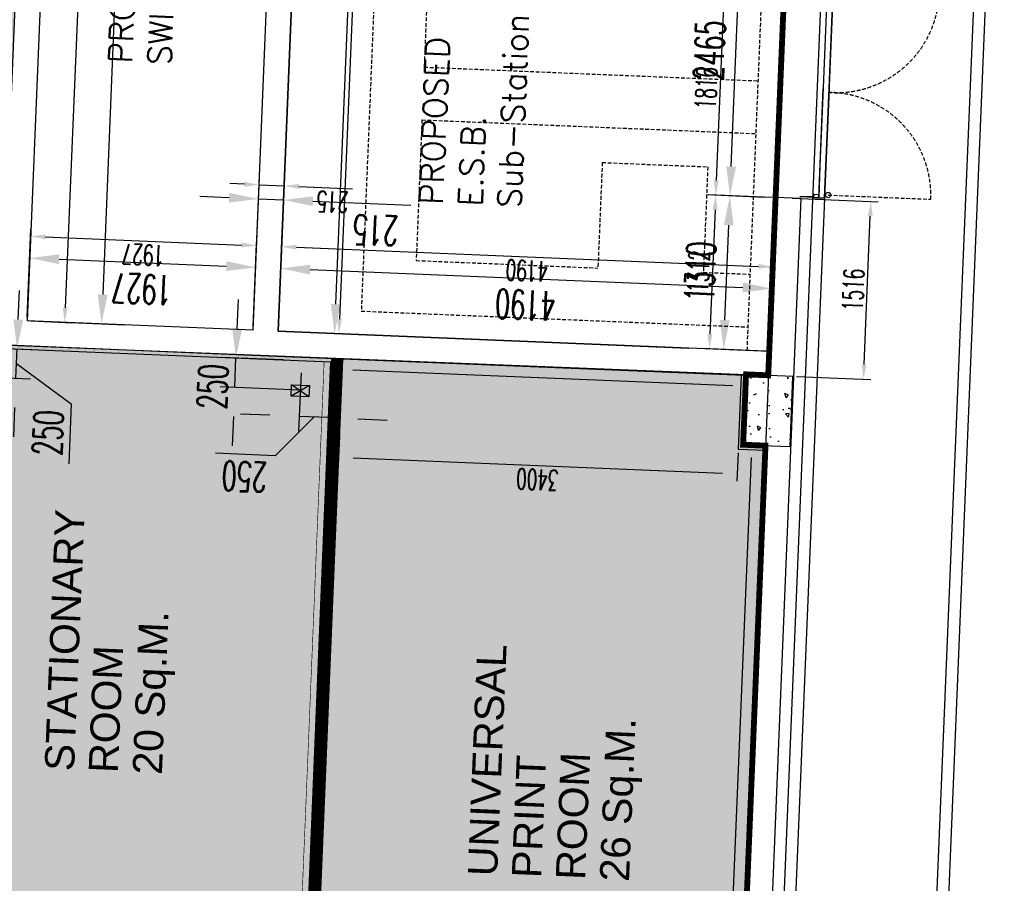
# Model space of a CAD drawing. Header units: millimetres. Extents: x 941089 to 2922714, y 799810 to 1997150.
# Tile 83 of 99: x 988805 to 997197, y 986728 to 994089. Entities that reach past the tile are written whole.
import ezdxf

# ---------------------------------------------------------------- set-up
doc = ezdxf.new("R2010")
doc.units = ezdxf.units.MM
doc.header["$LTSCALE"] = 10
doc.header["$PDMODE"] = 3
doc.header["$PDSIZE"] = 5
for name, pattern in [('DASHDOT', [1, 0.5, -0.25, 0, -0.25]), ('FO-00$0$HIDDEN', [0.375, 0.25, -0.125]), ('FO-00$0$OS MAP$0$SITE$0$PECK', [0.2, 0.1, -0.1]), ('L-PL-00$0$HIDDEN2', [4.7625, 3.175, -1.5875])]:
    doc.linetypes.add(name, pattern=pattern)
doc.layers.get('DEFPOINTS').update_dxf_attribs({"color": 21})
for name, color, linetype in [('COLS-00$0$CONC-SECTION', 6, 'Continuous'), ('COLS-00$0$HATCH', 22, 'Continuous'), ('FO-00 - FURN$0$DIM-GROMMETS', 21, 'Continuous'), ('FO-00 - FURN$0$GROMMETS', 2, 'Continuous'), ('FO-00$0$25', 21, 'Continuous'), ('FO-00$0$AREA GROSS', 21, 'Continuous'), ('FO-00$0$DIM FIT OUT', 21, 'Continuous'), ('FO-00$0$FIRE', 1, 'Continuous'), ('FO-00$0$SYMBOL', 6, 'Continuous'), ('FO-00$0$WALL-STUD-PARTITIONS', 2, 'Continuous'), ('FO-00$0$X-TXT 25', 2, 'Continuous'), ('L - PL-ext-00$0$DIMS-MASONARY', 21, 'Continuous'), ('L-PL-00$0$ar-text', 2, 'Continuous'), ('L-PL-00$0$DIM-MASONRY', 21, 'Continuous'), ('L-PL-00$0$DOOR', 2, 'Continuous'), ('L-PL-00$0$PL-00$0$WALL-EXTERNAL', 1, 'Continuous'), ('L-PL-00$0$VENTS', 4, 'Continuous'), ('L-PL-00$0$WALL-EXTERNAL', 1, 'Continuous'), ('L-PL-00$0$WALL-INTERNAL', 4, 'Continuous'), ('L-PL-00$0$WALL-STUD-PARTITIONS', 2, 'Continuous'), ('REVISION', 1, 'DASHDOT')]:
    doc.layers.add(name, color=color, linetype=linetype)
doc.styles.add('FO-00 - FURN$0$Standard', font='romans.shx', dxfattribs={"width": 0.6})
doc.styles.add('FO-00$0$Standard', font='romans.shx', dxfattribs={"width": 0.6})
doc.styles.add('FO-00$0$Swiss', font='swiss.ttf')
doc.styles.add('L - PL-ext-00$0$Standard', font='romans.shx', dxfattribs={"width": 0.6})
doc.styles.add('L-PL-00$0$PL-00$0$STANDARD', font='romans.shx', dxfattribs={"width": 0.6})
doc.linetypes.add('FO-00 - FURN$0$TRACKS', pattern='A,0.15,[130,ltypeshp.shx,S=0.25,R=0,X=0,Y=0],0.15', length=0.3)
doc.dimstyles.new('FO-00 - FURN$0$ISO-25', dxfattribs={"dimscale": 100, "dimtxt": 2.5, "dimasz": 2.5, "dimexe": 1.25, "dimexo": 0.625, "dimtad": 1, "dimdec": 0, "dimtxsty": 'FO-00 - FURN$0$Standard', "dimcen": 2.5, "dimclrd": 21, "dimclre": 21, "dimadec": 0, "dimazin": 0, "dimtfac": 1, "dimtdec": 0, "dimtmove": 0, "dimatfit": 3, "dimfxl": 0, "dimarcsym": 0})
doc.dimstyles.new('FO-00$0$ISO-25', dxfattribs={"dimscale": 50, "dimtxt": 3.5, "dimasz": 2.5, "dimexe": 1.25, "dimexo": 0.625, "dimtad": 1, "dimdec": 0, "dimtxsty": 'FO-00$0$Standard', "dimcen": 2.5, "dimclrd": 21, "dimclre": 21, "dimadec": 0, "dimazin": 0, "dimtfac": 1, "dimtdec": 0, "dimtmove": 0, "dimatfit": 3, "dimfxl": 0, "dimarcsym": 0})
doc.dimstyles.new('L - PL-ext-00$0$ROYCETON', dxfattribs={"dimscale": 100, "dimtxt": 2.5, "dimasz": 2.5, "dimexe": 2, "dimexo": 1, "dimgap": 1, "dimtad": 1, "dimdec": 0, "dimtxsty": 'L - PL-ext-00$0$Standard', "dimcen": 2.5, "dimclrd": 256, "dimclre": 256, "dimclrt": 2, "dimaunit": 1, "dimazin": 0, "dimtfac": 1, "dimtdec": 0, "dimtmove": 0, "dimatfit": 3, "dimfxl": 0, "dimarcsym": 0})

# ---------------------------------------------------------------- blocks, each defined once
blk = doc.blocks.new('COLS-00')
at = {"layer": 'COLS-00$0$HATCH'}
h = blk.add_hatch(dxfattribs=at)
h.set_pattern_fill('AR-CONC', color=256, scale=2, angle=84.00294, style=0)
h.set_pattern_definition([(134.003, (1017327.57, 976146.37), (69.772, 359.0447), [38.1, -419.1]), (79.003, (1017327.57, 976146.37), (-387.386, -30.1777), [30.48, -335.28]), (184.454, (1017333.4, 976176.3), (-317.6123, 328.868), [32.38, -356.18]), (130.1871, (1017226.53, 976157), (140.268, 530.406), [57.15, -628.65]), (180.6385, (1017238.2, 976201.2), (-442.536, 523.911), [48.57, -534.27]), (75.187, (1017226.5, 976157), (-442.535, 523.911), [45.72, -502.92]), (105.003, (1017257.1, 976204.86), (235.0923, 280.2014), [38.1, -419.1]), (50.003, (1017257.1, 976204.86), (-353.446, 161.4146), [30.48, -335.28]), (155.4543, (1017276.7, 976228.2), (-118.3546, 441.615), [32.38, -356.18]), (121.50294, (1017327.57, 976146.37), (-167.5392, 23.8116), [0, -331.216, 0, -340.36, 0, -336.55]), (91.50294, (1017327.57, 976146.37), (-185.3023, 153.8412), [0, -194.056, 0, -323.596, 0, -128.27]), (51.50294, (1017315.73, 976033.71), (39.7271, 268.50004), [0, -127, 0, -396.24, 0, -525.78]), (41.5029, (1017310.43, 975983.2), (-19.6224, 299.95), [0, -165.1, 0, -263.144, 0, -373.38])])
h.paths.add_polyline_path([(994970.9, 990466.4), (995370.6, 990449.8), (995395.5, 991049.3), (994995.8, 991065.9)])
at = {"layer": 'COLS-00$0$CONC-SECTION'}
blk.add_lwpolyline([(994970.9, 990466.4), (995370.6, 990449.8), (995395.5, 991049.3), (994995.8, 991065.9)], close=True, dxfattribs=at)
blk = doc.blocks.new('*D293')
at = {"layer": 'DEFPOINTS', "color": 0}
for p in [(995292.4, 994388.9), (994737, 992593.8), (995248.7, 992572.7)]:
    blk.add_point(p, dxfattribs=at)
at = {"layer": 'FO-00$0$25', "color": 21, "lineweight": -2}
for p, q in [((995261.2, 994390.2), (994749.6, 994411.3)), ((994806.8, 994283.9), (994742.2, 992718.7)), ((995217.4, 992574), (994674.6, 992596.4))]:
    blk.add_line(p, q, dxfattribs=at)
at = {"layer": 'FO-00$0$25', "color": 21}
for points in [[(994786, 994284.7), (994827.7, 994283), (994812, 994408.8)], [(994721.3, 992719.6), (994763, 992717.9), (994737, 992593.8)]]:
    blk.add_solid(points, dxfattribs=at)
at = {"layer": 'FO-00$0$25', "color": 2, "insert": (994655.9, 993506.2), "char_height": 175, "attachment_point": 5, "rotation": 87.63374, "style": 'FO-00$0$Standard'}
blk.add_mtext('1816', dxfattribs=at)
blk = doc.blocks.new('*D294')
at = {"layer": 'DEFPOINTS', "color": 0}
for p in [(995250.3, 992572.6), (994682.8, 991283.2), (995194.5, 991262)]:
    blk.add_point(p, dxfattribs=at)
at = {"layer": 'FO-00$0$25', "color": 21, "lineweight": -2}
for p, q in [((995219.1, 992573.9), (994674.6, 992596.4)), ((994731.8, 992468.9), (994688, 991408.1)), ((995163.3, 991263.3), (994620.4, 991285.7))]:
    blk.add_line(p, q, dxfattribs=at)
at = {"layer": 'FO-00$0$25', "color": 21}
for points in [[(994711, 992469.8), (994752.7, 992468.1), (994737, 992593.8)], [(994667.2, 991408.9), (994708.8, 991407.2), (994682.8, 991283.2)]]:
    blk.add_solid(points, dxfattribs=at)
at = {"layer": 'FO-00$0$25', "color": 2, "insert": (994591.3, 991943.4), "char_height": 175, "attachment_point": 5, "rotation": 87.63374, "style": 'FO-00$0$Standard'}
blk.add_mtext('1312', dxfattribs=at)
blk = doc.blocks.new('*D295')
at = {"layer": 'DEFPOINTS', "color": 0}
for p in [(995357.2, 992568.2, 0), (996059.7, 992539.2), (995395.5, 991049.3)]:
    blk.add_point(p, dxfattribs=at)
at = {"layer": 'FO-00$0$25', "color": 21, "lineweight": -2}
for p, q in [((995388.4, 992566.9), (996122.2, 992536.6)), ((996002.3, 991149.4), (996054.6, 992414.3)), ((995426.7, 991048), (996059.6, 991021.9))]:
    blk.add_line(p, q, dxfattribs=at)
at = {"layer": 'FO-00$0$25', "color": 21}
for points in [[(996033.8, 992415.2), (996075.4, 992413.4), (996059.7, 992539.2)], [(995981.5, 991150.2), (996023.1, 991148.5), (995997.1, 991024.5)]]:
    blk.add_solid(points, dxfattribs=at)
at = {"layer": 'FO-00$0$25', "color": 2, "insert": (995909.8, 991786.7), "char_height": 175, "attachment_point": 5, "rotation": 87.63374, "style": 'FO-00$0$Standard'}
blk.add_mtext('1516', dxfattribs=at)
blk = doc.blocks.new('*D296')
at = {"layer": 'DEFPOINTS', "color": 0}
for p in [(990823.9, 992163.5), (988868.7, 991522.4, 0), (990794.2, 991443.1, 0)]:
    blk.add_point(p, dxfattribs=at)
at = {"layer": 'FO-00$0$25', "color": 21, "lineweight": -2}
for p, q in [((988870, 991553.6), (988901.1, 992305.5)), ((989023.4, 992237.9), (990699, 992168.7)), ((990795.4, 991474.3), (990826.5, 992226))]:
    blk.add_line(p, q, dxfattribs=at)
at = {"layer": 'FO-00$0$25', "color": 21}
for points in [[(989022.5, 992217.1), (989024.2, 992258.7), (988898.5, 992243.1)], [(990698.2, 992147.9), (990699.9, 992189.5), (990823.9, 992163.5)]]:
    blk.add_solid(points, dxfattribs=at)
at = {"layer": 'FO-00$0$25', "color": 2, "insert": (989856.3, 992084.7), "char_height": 175, "attachment_point": 5, "rotation": 177.63374, "style": 'FO-00$0$Standard'}
blk.add_mtext('1927', dxfattribs=at)
blk = doc.blocks.new('*D297')
at = {"layer": 'DEFPOINTS', "color": 0}
for p in [(995225.6, 991981.6), (991009, 991434.3, 0), (995195.8, 991262, 0)]:
    blk.add_point(p, dxfattribs=at)
at = {"layer": 'FO-00$0$25', "color": 21, "lineweight": -2}
for p, q in [((991010.3, 991465.5), (991041.3, 992217.1)), ((991163.6, 992149.5), (995100.7, 991986.8)), ((995197.1, 991293.2), (995228.2, 992044.1))]:
    blk.add_line(p, q, dxfattribs=at)
at = {"layer": 'FO-00$0$25', "color": 21}
for points in [[(991162.8, 992128.7), (991164.5, 992170.3), (991038.7, 992154.6)], [(995099.8, 991966), (995101.6, 992007.6), (995225.6, 991981.6)]]:
    blk.add_solid(points, dxfattribs=at)
at = {"layer": 'FO-00$0$25', "color": 2, "insert": (993127.3, 991949.5), "char_height": 175, "attachment_point": 5, "rotation": 177.63374, "style": 'FO-00$0$Standard'}
blk.add_mtext('4190', dxfattribs=at)
blk = doc.blocks.new('*D298')
at = {"layer": 'DEFPOINTS', "color": 0}
for p in [(991060.1, 992672.7), (990794.2, 991443.1, 0), (991009, 991434.3, 0)]:
    blk.add_point(p, dxfattribs=at)
at = {"layer": 'FO-00$0$25', "color": 21, "lineweight": -2}
for p, q in [((990795.4, 991474.3), (990847.9, 992744)), ((991010.3, 991465.5), (991062.7, 992735.1)), ((990720.4, 992686.7), (990595.5, 992691.9)), ((990845.3, 992681.5), (991060.1, 992672.7)), ((991185, 992667.5), (991642.2, 992648.6))]:
    blk.add_line(p, q, dxfattribs=at)
at = {"layer": 'FO-00$0$25', "color": 21}
for points in [[(990719.6, 992665.9), (990721.3, 992707.5), (990845.3, 992681.5)], [(991184.2, 992646.7), (991185.9, 992688.3), (991060.1, 992672.7)]]:
    blk.add_solid(points, dxfattribs=at)
at = {"layer": 'FO-00$0$25', "color": 2, "insert": (991471.1, 992536.8), "char_height": 175, "attachment_point": 5, "rotation": 177.63374, "style": 'FO-00$0$Standard'}
blk.add_mtext('215', dxfattribs=at)
blk = doc.blocks.new('*D299')
at = {"layer": 'DEFPOINTS', "color": 0}
for p in [(991317.4, 998927.9, 0), (991009, 991434.3, 0), (991525.4, 991412.9)]:
    blk.add_point(p, dxfattribs=at)
at = {"layer": 'FO-00$0$25', "color": 21, "lineweight": -2}
for p, q in [((991348.6, 998926.6), (991897.5, 998904)), ((991829.9, 998781.6), (991530.6, 991537.8)), ((991040.2, 991433), (991587.9, 991410.3))]:
    blk.add_line(p, q, dxfattribs=at)
at = {"layer": 'FO-00$0$25', "color": 21}
for points in [[(991809.1, 998782.5), (991850.7, 998780.8), (991835.1, 998906.5)], [(991509.8, 991538.7), (991551.4, 991537), (991525.4, 991412.9)]]:
    blk.add_solid(points, dxfattribs=at)
at = {"layer": 'FO-00$0$25', "color": 2, "insert": (991561.6, 995164.6), "char_height": 175, "attachment_point": 5, "rotation": 87.63374, "style": 'FO-00$0$Standard'}
blk.add_mtext('7500', dxfattribs=at)
blk = doc.blocks.new('*D300')
at = {"layer": 'DEFPOINTS', "color": 0}
for p in [(989162.1, 998652.4, 0), (988868.7, 991522.4, 0), (989188.3, 991509.1)]:
    blk.add_point(p, dxfattribs=at)
at = {"layer": 'FO-00$0$25', "color": 21, "lineweight": -2}
for p, q in [((989193.4, 998651.1), (989545.3, 998636.6)), ((989477.7, 998514.3), (989193.4, 991634)), ((988899.9, 991521.1), (989250.7, 991506.6))]:
    blk.add_line(p, q, dxfattribs=at)
at = {"layer": 'FO-00$0$25', "color": 21}
for points in [[(989456.9, 998515.1), (989498.6, 998513.4), (989482.9, 998639.2)], [(989172.6, 991634.9), (989214.2, 991633.2), (989188.3, 991509.1)]]:
    blk.add_solid(points, dxfattribs=at)
at = {"layer": 'FO-00$0$25', "color": 2, "insert": (989216.9, 995079.1), "char_height": 175, "attachment_point": 5, "rotation": 87.63374, "style": 'FO-00$0$Standard'}
blk.add_mtext('7136', dxfattribs=at)
blk = doc.blocks.new('*D362')
at = {"layer": 'DEFPOINTS', "color": 0}
for p in [(991532.3, 990567.9, 0), (991523.6, 990357.6), (994929.4, 990428.1)]:
    blk.add_point(p, dxfattribs=at)
at = {"layer": 'FO-00$0$DIM FIT OUT', "color": 21, "lineweight": -2}
for p, q in [((991531, 990536.7), (991521, 990295.1)), ((994928.1, 990396.9), (994918.1, 990154.7)), ((994795.8, 990222.4), (991648.5, 990352.4))]:
    blk.add_line(p, q, dxfattribs=at)
at = {"layer": 'FO-00$0$DIM FIT OUT', "color": 21}
for points in [[(991647.6, 990331.6), (991649.4, 990373.2), (991523.6, 990357.6)], [(994795, 990201.5), (994796.7, 990243.2), (994920.7, 990217.2)]]:
    blk.add_solid(points, dxfattribs=at)
at = {"layer": 'FO-00$0$DIM FIT OUT', "color": 0, "insert": (993217.3, 990168.7), "char_height": 175, "attachment_point": 5, "rotation": 177.63374, "style": 'FO-00$0$Standard'}
blk.add_mtext('3400', dxfattribs=at)
blk = doc.blocks.new('*D545')
at = {"layer": 'DEFPOINTS', "color": 0}
for p in [(988258.3, 991304.3, 0), (988782.9, 991282.7), (988278, 991053.2)]:
    blk.add_point(p, dxfattribs=at)
at = {"layer": 'FO-00 - FURN$0$DIM-GROMMETS', "color": 21, "lineweight": -2}
for p, q in [((988793.2, 991532.4), (988803.5, 991782.2)), ((988320.8, 991301.8), (988907.8, 991277.5)), ((988772.6, 991032.8), (988782.9, 991282.7)), ((988772.6, 991032.8), (988782.9, 991282.7)), ((988777.7, 991157.7), (989243.9, 990815)), ((988340.4, 991050.6), (988897.5, 991027.6)), ((988762.2, 990783), (988751.9, 990533.2)), ((989243.9, 990815), (989222.8, 990304.7))]:
    blk.add_line(p, q, dxfattribs=at)
at = {"layer": 'FO-00 - FURN$0$DIM-GROMMETS', "color": 21}
for points in [[(988751.6, 991534.2), (988834.8, 991530.7), (988782.9, 991282.7)], [(988720.6, 990784.7), (988803.9, 990781.3), (988772.6, 991032.8)]]:
    blk.add_solid(points, dxfattribs=at)
at = {"layer": 'FO-00 - FURN$0$DIM-GROMMETS', "color": 0, "insert": (989046, 990567.6), "char_height": 250, "attachment_point": 5, "rotation": 87.63356, "style": 'FO-00 - FURN$0$Standard'}
blk.add_mtext('250', dxfattribs=at)
blk = doc.blocks.new('*D561')
at = {"layer": 'DEFPOINTS', "color": 0}
for p in [(990648.3, 991205.6), (991115.7, 991186.3, 0), (991259.5, 990930)]:
    blk.add_point(p, dxfattribs=at)
at = {"layer": 'FO-00 - FURN$0$DIM-GROMMETS', "color": 21, "lineweight": -2}
for p, q in [((990658.6, 991455.4), (990669, 991705.1)), ((991053.2, 991188.8), (990523.4, 991210.7)), ((990638, 990955.7), (990648.3, 991205.6)), ((991197, 990932.6), (990513.1, 990960.8)), ((990627.7, 990705.9), (990617.3, 990456.1))]:
    blk.add_line(p, q, dxfattribs=at)
at = {"layer": 'FO-00 - FURN$0$DIM-GROMMETS', "color": 21}
for points in [[(990617, 991457.1), (990700.3, 991453.6), (990648.3, 991205.6)], [(990586, 990707.6), (990669.3, 990704.2), (990638, 990955.7)]]:
    blk.add_solid(points, dxfattribs=at)
at = {"layer": 'FO-00 - FURN$0$DIM-GROMMETS', "color": 0, "insert": (990450.5, 990961), "char_height": 250, "attachment_point": 5, "rotation": 87.63356, "style": 'FO-00 - FURN$0$Standard'}
blk.add_mtext('250', dxfattribs=at)
blk = doc.blocks.new('*D562')
at = {"layer": 'DEFPOINTS', "color": 0}
for p in [(991205.7, 991142.1), (991449.7, 990990.5), (991187.8, 990707.3)]:
    blk.add_point(p, dxfattribs=at)
at = {"layer": 'FO-00 - FURN$0$DIM-GROMMETS', "color": 21, "lineweight": -2}
for p, q in [((991203.2, 991079.7), (991182.6, 990582.5)), ((991447.1, 990928.1), (991432.4, 990572.1)), ((990938, 990717.7), (990688.2, 990728)), ((991312.6, 990702.2), (990983.1, 990372.1)), ((991437.5, 990697), (991187.8, 990707.3)), ((991437.5, 990697), (991187.8, 990707.3)), ((991687.3, 990686.7), (991937.1, 990676.4)), ((990983.1, 990372.1), (990472.8, 990393.1))]:
    blk.add_line(p, q, dxfattribs=at)
at = {"layer": 'FO-00 - FURN$0$DIM-GROMMETS', "color": 21}
for points in [[(990936.3, 990676), (990939.7, 990759.3), (991187.8, 990707.3)], [(991685.6, 990645.1), (991689, 990728.3), (991437.5, 990697)]]:
    blk.add_solid(points, dxfattribs=at)
at = {"layer": 'FO-00 - FURN$0$DIM-GROMMETS', "color": 0, "insert": (990720.2, 990195.3), "char_height": 250, "attachment_point": 5, "rotation": 177.63356, "style": 'FO-00 - FURN$0$Standard'}
blk.add_mtext('250', dxfattribs=at)
blk = doc.blocks.new('L-PL-00$0$A$C1D6709A4')
at = {"layer": 'L-PL-00$0$DIM-MASONRY'}
for p, q in [((0, 0), (0, 0)), ((0, -1799), (0, -1799))]:
    blk.add_line(p, q, dxfattribs=at)
at = {"layer": 'L-PL-00$0$DOOR'}
for p, q in [((156.2, 1.5, 0), (156.2, -932.1, 0)), ((156.3, 1.4, 0), (206.4, 1.4, 0)), ((206.5, -932.1, 0), (206.4, 1.4, 0)), ((206.3, -6.7, 0), (206.3, -40.7, 0)), ((156.2, -773.6, 0), (156.2, -823.6, 0)), ((206.4, -823.4, 0), (206.4, -853.4, 0)), ((156.2, -1799.1, 0), (156.2, -867.9, 0)), ((206.5, -867.9, 0), (206.4, -1799, 0)), ((156.2, -932.1, 0), (156.2, -1529.6, 0)), ((156.2, -1026.4, 0), (156.2, -976.4, 0)), ((206.4, -1529.6, 0), (206.4, -932.1, 0)), ((206.4, -976.6, 0), (206.4, -946.6, 0)), ((156.2, -1529.6, 0), (156.2, -1799, 0)), ((206.4, -1799, 0), (206.4, -1529.6, 0)), ((206.3, -1792.3, 0), (206.3, -1758.3, 0)), ((156.3, -1799, 0), (206.4, -1799, 0))]:
    blk.add_line(p, q, dxfattribs=at)
at = {"layer": 'L-PL-00$0$DOOR', "linetype": 'L-PL-00$0$HIDDEN2'}
for p, q in [((235.7, -24.7, 0), (1111.5, -24.7, 0)), ((235.7, -1774.3, 0), (1111.5, -1774.3, 0))]:
    blk.add_line(p, q, dxfattribs=at)
at = {"layer": 'L-PL-00$0$DOOR', "extrusion": (-2.1295e-10, 1.50274e-09, 1)}
for points in [[(0, 0), (0, -6.5), (111.8, -6.5), (111.8, 0)], [(112.5, -23.9), (112.5, 0), (155.3, 0), (155.3, -23.9)]]:
    blk.add_lwpolyline(points, close=True, dxfattribs=at)
at = {"layer": 'L-PL-00$0$DOOR', "extrusion": (-2.1295e-10, -1.50274e-09, 1), "elevation": 0}
for points in [[(0, -1799), (0, -1792.5), (111.8, -1792.5), (111.8, -1799)], [(112.5, -1775.1), (112.5, -1799), (155.3, -1799), (155.3, -1775.1)]]:
    blk.add_lwpolyline(points, close=True, dxfattribs=at)
at = {"layer": 'L-PL-00$0$DOOR'}
for centre in [(235.7, -24.7), (235.7, -1774.3, 0)]:
    blk.add_circle(centre, 22.4, dxfattribs=at)
at = {"layer": 'L-PL-00$0$DOOR', "linetype": 'L-PL-00$0$HIDDEN2'}
for centre, radius, start, end in [((233.1, -22, 0), 878.4, 268.26339, 359.82895), ((233.9, -1777.1, 0), 877.5, 0.1811, 91.79201)]:
    blk.add_arc(centre, radius, start, end, dxfattribs=at)
blk = doc.blocks.new('L-PL-00')
at = {"layer": 'L-PL-00$0$PL-00$0$WALL-EXTERNAL', "extrusion": (-4.15581e-10, -1.0098e-08, 1)}
blk.add_line((995664.4, 992555.6, 0), (995564.5, 992559.7, 0), dxfattribs=at)
at = {"layer": 'L-PL-00$0$VENTS', "color": 21, "linetype": 'L-PL-00$0$HIDDEN2', "extrusion": (-4.15581e-10, -1.0098e-08, 1)}
for p, q in [((991881, 995601.9, 0), (991716.5, 991605.4, 0)), ((992330.6, 995583.4, 0), (992252.5, 993685.1, 0)), ((995005.5, 991269.8, 0), (995170, 995266.4, 0)), ((992252.5, 993685.1, 0), (995100.1, 993567.9, 0)), ((992234, 993235.5, 0), (992184.6, 992036.5, 0)), ((992234, 993235.5, 0), (995081.6, 993118.3, 0)), ((993770.3, 992872, 0), (993733.3, 991972.7, 0)), ((993770.3, 992872, 0), (994669.6, 992835, 0)), ((994669.6, 992835, 0), (994632.6, 991935.7, 0)), ((992184.6, 992036.5, 0), (993733.3, 991972.7, 0)), ((994632.6, 991935.7, 0), (995032.2, 991919.3, 0)), ((991716.5, 991605.4, 0), (995013.7, 991469.7, 0))]:
    blk.add_line(p, q, dxfattribs=at)
at = {"layer": 'L-PL-00$0$WALL-EXTERNAL'}
for p, q in [((995803.9, 998379.1), (995283.9, 985796.9)), ((995903.8, 998375), (995383.7, 985792.8, 0)), ((997096.9, 998125.1, 0), (995872, 968529.5)), ((997196.8, 998121, 0), (995971.9, 968525.4))]:
    blk.add_line(p, q, dxfattribs=at)
at = {"layer": 'L-PL-00$0$WALL-INTERNAL', "extrusion": (-4.15581e-10, -1.0098e-08, 1)}
for p, q in [((989162.1, 998652.4, 0), (988868.7, 991522.4, 0)), ((991173.5, 995430.9, 0), (991009, 991434.3, 0)), ((991009, 991434.3, 0), (991173.5, 995430.9, 0)), ((990794.2, 991443.1, 0), (990949.8, 995224.9, 0)), ((995464.6, 992563.8, 0), (995249.8, 992572.7, 0)), ((990794.2, 991443.1, 0), (988868.7, 991522.4, 0)), ((991009, 991434.3, 0), (994506, 991290.4, 0)), ((995195.8, 991262, 0), (991009, 991434.3, 0)), ((990785.3, 991228.3, 0), (988645, 991316.4, 0)), ((995185.6, 991047.2), (990785.3, 991228.3, 0))]:
    blk.add_line(p, q, dxfattribs=at)
at = {"layer": 'L-PL-00$0$WALL-INTERNAL'}
for p, q in [((995248.7, 992572.7), (994466.7, 973651.6)), ((995463.5, 992563.9), (995179.3, 985686.1))]:
    blk.add_line(p, q, dxfattribs=at)
at = {"layer": 'L-PL-00$0$WALL-STUD-PARTITIONS'}
blk.add_line((994864, 983264.6), (995161.3, 990458.5), dxfattribs=at)
at = {"layer": 'L-PL-00$0$DOOR', "extrusion": (-4.15581e-10, -1.0098e-08, 1), "rotation": 357.6433262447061}
blk.add_blockref('L-PL-00$0$A$C1D6709A4', (995532.8, 994377, 0), dxfattribs=at)
at = {"layer": 'L-PL-00$0$ar-text', "extrusion": (-4.15581e-10, -1.0098e-08, 1), "char_height": 200, "width": 2435.465, "attachment_point": 1, "text_direction": (0.04112, 0.999154, 0), "style": 'L-PL-00$0$PL-00$0$STANDARD'}
for s, insert in [('{\\W1;PROPOSED\\PSWITCH ROOM}', (989562.7, 993721.4, 0)), ('{\\W1;PROPOSED E.S.B. Sub-Station}', (992211.7, 992517.2, 0))]:
    blk.add_mtext(s, dxfattribs=dict(at, insert=insert))
blk = doc.blocks.new('*D781')
at = {"layer": 'DEFPOINTS', "color": 0}
for p in [(989162.1, 998653.6), (988868.6, 991522.4, 0), (989502.3, 991496.2)]:
    blk.add_point(p, dxfattribs=at)
at = {"layer": 'L - PL-ext-00$0$DIMS-MASONARY', "lineweight": -2}
for p, q in [((989262, 998649.5), (989996.8, 998619.1)), ((989786.7, 998377.6), (989512.6, 991746)), ((988968.5, 991518.2), (989702.1, 991487.9))]:
    blk.add_line(p, q, dxfattribs=at)
at = {"layer": 'L - PL-ext-00$0$DIMS-MASONARY'}
for points in [[(989745, 998379.3), (989828.3, 998375.8), (989797, 998627.4)], [(989471, 991747.7), (989554.2, 991744.2), (989502.3, 991496.2)]]:
    blk.add_solid(points, dxfattribs=at)
at = {"layer": 'L - PL-ext-00$0$DIMS-MASONARY', "color": 2, "insert": (989424.8, 995071.1), "char_height": 250, "attachment_point": 5, "rotation": 87.63343, "style": 'L - PL-ext-00$0$Standard'}
blk.add_mtext('7137', dxfattribs=at)
blk = doc.blocks.new('*D782')
at = {"layer": 'DEFPOINTS', "color": 0}
for p in [(990816.1, 991978.1), (988868.6, 991522.4, 0), (990794, 991443.1, 0)]:
    blk.add_point(p, dxfattribs=at)
at = {"layer": 'L - PL-ext-00$0$DIMS-MASONARY', "lineweight": -2}
for p, q in [((988872.7, 991622.3), (988899, 992257.5)), ((990798.2, 991543), (990824.4, 992178)), ((989140.5, 992047.4), (990566.4, 991988.5))]:
    blk.add_line(p, q, dxfattribs=at)
at = {"layer": 'L - PL-ext-00$0$DIMS-MASONARY'}
for points in [[(989138.8, 992005.8), (989142.2, 992089), (988890.7, 992057.7)], [(990564.6, 991946.8), (990568.1, 992030.1), (990816.1, 991978.1)]]:
    blk.add_solid(points, dxfattribs=at)
at = {"layer": 'L - PL-ext-00$0$DIMS-MASONARY', "color": 2, "insert": (989844.1, 991793.1), "char_height": 250, "attachment_point": 5, "rotation": 177.63343, "style": 'L - PL-ext-00$0$Standard'}
blk.add_mtext('1927', dxfattribs=at)
blk = doc.blocks.new('*D783')
at = {"layer": 'DEFPOINTS', "color": 0}
for p in [(995217.6, 991796.2), (991008.9, 991434.3, 0), (995195.5, 991262, 0)]:
    blk.add_point(p, dxfattribs=at)
at = {"layer": 'L - PL-ext-00$0$DIMS-MASONARY', "lineweight": -2}
for p, q in [((991013, 991534.2), (991039.2, 992169.1)), ((991280.7, 991958.9), (994967.8, 991806.6)), ((995199.7, 991361.9), (995225.9, 991996.1))]:
    blk.add_line(p, q, dxfattribs=at)
at = {"layer": 'L - PL-ext-00$0$DIMS-MASONARY'}
for points in [[(991279, 991917.3), (991282.5, 992000.6), (991031, 991969.3)], [(994966.1, 991764.9), (994969.6, 991848.2), (995217.6, 991796.2)]]:
    blk.add_solid(points, dxfattribs=at)
at = {"layer": 'L - PL-ext-00$0$DIMS-MASONARY', "color": 2, "insert": (993115, 991657.9), "char_height": 250, "attachment_point": 5, "rotation": 177.63343, "style": 'L - PL-ext-00$0$Standard'}
blk.add_mtext('4190', dxfattribs=at)
blk = doc.blocks.new('*D784')
at = {"layer": 'DEFPOINTS', "color": 0}
for p in [(994858.4, 992587), (995249.7, 992570.9, 0), (995194.5, 991262, 0)]:
    blk.add_point(p, dxfattribs=at)
at = {"layer": 'L - PL-ext-00$0$DIMS-MASONARY', "lineweight": -2}
for p, q in [((995149.8, 992575), (994658.5, 992595.3)), ((994814.6, 991527.9), (994848, 992337.2)), ((995094.6, 991266.1), (994604.4, 991286.4))]:
    blk.add_line(p, q, dxfattribs=at)
at = {"layer": 'L - PL-ext-00$0$DIMS-MASONARY'}
for points in [[(994806.4, 992339), (994889.7, 992335.5), (994858.4, 992587)], [(994773, 991529.7), (994856.2, 991526.2), (994804.3, 991278.1)]]:
    blk.add_solid(points, dxfattribs=at)
at = {"layer": 'L - PL-ext-00$0$DIMS-MASONARY', "color": 2, "insert": (994606.5, 991941.9), "char_height": 250, "attachment_point": 5, "rotation": 87.63343, "style": 'L - PL-ext-00$0$Standard'}
blk.add_mtext('1310', dxfattribs=at)
blk = doc.blocks.new('*D785')
at = {"layer": 'DEFPOINTS', "color": 0}
for p in [(994960.1, 995049.9), (995351.5, 995033.8, 0), (995249.7, 992570.9, 0)]:
    blk.add_point(p, dxfattribs=at)
at = {"layer": 'L - PL-ext-00$0$DIMS-MASONARY', "lineweight": -2}
for p, q in [((995251.6, 995037.9), (994760.3, 995058.2)), ((994868.7, 992836.8), (994949.8, 994800.2)), ((995149.8, 992575), (994658.5, 992595.3))]:
    blk.add_line(p, q, dxfattribs=at)
at = {"layer": 'L - PL-ext-00$0$DIMS-MASONARY'}
for points in [[(994908.2, 994801.9), (994991.5, 994798.4), (994960.1, 995049.9)], [(994827.1, 992838.5), (994910.3, 992835.1), (994858.4, 992587)]]:
    blk.add_solid(points, dxfattribs=at)
at = {"layer": 'L - PL-ext-00$0$DIMS-MASONARY', "color": 2, "insert": (994684.4, 993827.8), "char_height": 250, "attachment_point": 5, "rotation": 87.63343, "style": 'L - PL-ext-00$0$Standard'}
blk.add_mtext('2465', dxfattribs=at)
blk = doc.blocks.new('*D787')
at = {"layer": 'DEFPOINTS', "color": 0}
for p in [(991317.3, 998928.7), (991798.6, 998908.8), (991008.9, 991434.3, 0)]:
    blk.add_point(p, dxfattribs=at)
at = {"layer": 'L - PL-ext-00$0$DIMS-MASONARY', "lineweight": -2}
for p, q in [((991417.3, 998924.6), (991998.5, 998900.6)), ((991499.2, 991664.2), (991788.3, 998659)), ((991108.8, 991430.1), (991688.7, 991406.2))]:
    blk.add_line(p, q, dxfattribs=at)
at = {"layer": 'L - PL-ext-00$0$DIMS-MASONARY'}
for points in [[(991746.7, 998660.7), (991829.9, 998657.3), (991798.6, 998908.8)], [(991457.6, 991665.9), (991540.9, 991662.5), (991488.9, 991414.4)]]:
    blk.add_solid(points, dxfattribs=at)
at = {"layer": 'L - PL-ext-00$0$DIMS-MASONARY', "color": 2, "insert": (991419, 995170.9), "char_height": 250, "attachment_point": 5, "rotation": 87.63343, "style": 'L - PL-ext-00$0$Standard'}
blk.add_mtext('7501', dxfattribs=at)
blk = doc.blocks.new('*D788')
at = {"layer": 'DEFPOINTS', "color": 0}
for p in [(991055.1, 992552.4), (990816.1, 991978.1), (991031, 991969.3)]:
    blk.add_point(p, dxfattribs=at)
at = {"layer": 'L - PL-ext-00$0$DIMS-MASONARY', "lineweight": -2}
for p, q in [((990820.3, 992078), (990848.5, 992761.1)), ((991035.1, 992069.2), (991063.3, 992752.2)), ((990590.5, 992571.6), (990340.7, 992581.9)), ((990840.2, 992561.3), (991055.1, 992552.4)), ((991304.8, 992542.1), (992139.8, 992507.5))]:
    blk.add_line(p, q, dxfattribs=at)
at = {"layer": 'L - PL-ext-00$0$DIMS-MASONARY'}
for points in [[(990588.7, 992530), (990592.2, 992613.2), (990840.2, 992561.3)], [(991303.1, 992500.4), (991306.6, 992583.7), (991055.1, 992552.4)]]:
    blk.add_solid(points, dxfattribs=at)
at = {"layer": 'L - PL-ext-00$0$DIMS-MASONARY', "color": 2, "insert": (991838, 992294.8), "char_height": 250, "attachment_point": 5, "rotation": 177.63343, "style": 'L - PL-ext-00$0$Standard'}
blk.add_mtext('215', dxfattribs=at)
blk = doc.blocks.new('FO-00')
at = {"layer": 'FO-00$0$25'}
blk.add_hatch(color=254, dxfattribs=at).paths.add_polyline_path([(962106.9, 976297.2), (962063.7, 975252.9), (956064.8, 975500.9), (956819.2, 993755.4), (957034, 993746.5), (957074.1, 994715.7), (957029.1, 994717.6), (957254.7, 1000176.3), (961815.3, 999987.8), (961813.4, 999942.9), (962465.1, 999916), (962451.1, 999578.5), (962850.8, 999561.9), (962867.3, 999961.6), (962785.1, 999965), (962791.5, 1000117.6), (969658.5, 999833.8), (969650.2, 999634), (973094.2, 999491.9), (973087, 999317.8), (974330.1, 999266.5), (974344.7, 999639.8), (980603.5, 999381.4), (980588, 999007.9), (981801.1, 998957.8), (981787.3, 998623.7), (982186.9, 998607.2), (982215.9, 999304.8), (988737.4, 999035.2), (988737.4, 999035.2), (988964.3, 999024.2), (988817.7, 995529), (988645, 991316.4), (994995.8, 991065.9), (995186.1, 991058), (994995.8, 991065.9), (994970.9, 990466.4), (995161.3, 990458.5), (994864, 983264.6), (994673.8, 983272.5), (994648.9, 982673), (994839.2, 982665.1), (994537.8, 975370.1), (994353, 975377.8), (994336.4, 974978.1), (994521.2, 974970.4), (994466.7, 973651.6), (994631.5, 973645.2), (994522.9, 970907.8), (989272.4, 971124.4), (989710.8, 981776), (985249.6, 981960.4), (985342.2, 984209.1), (981645.3, 984361.3), (981527.5, 981498.7), (981439.7, 979366.4), (981353.4, 977267.7), (984800.4, 977125.6), (984714.7, 975047.1), (981578.6, 972159.6), (969604.9, 972654.5), (969742.4, 975981.5)])
at = {"layer": 'DEFPOINTS', "color": 5, "const_width": 50}
blk.add_lwpolyline([(982215.7, 999304.8), (988962.3, 999025.9), (988947.2, 998662.4), (989587.5, 998636), (989579.8, 998449.5), (989587.5, 998636), (990900.5, 998581.7), (990884.7, 998197.9), (991284.3, 998181.4), (991317.3, 998928.7), (991542.2, 998919.4), (991551.8, 999152.9), (994012.9, 999051.2), (994005.1, 998817.6), (995504.2, 998755.7), (995184.8, 991058.1), (994995.8, 991065.9), (994970.9, 990466.4), (995161.3, 990458.5), (994862.8, 983264.6)], dxfattribs=at)
at = {"layer": 'FO-00$0$AREA GROSS', "color": 3}
blk.add_lwpolyline([(982215.9, 999304.8), (988737.4, 999035.2), (988737.4, 999035.2), (988737.4, 999035.2), (988964.3, 999024.2), (988816.9, 995508), (988645, 991316.4), (994995.8, 991065.9), (995186.1, 991058), (994995.8, 991065.9), (994970.9, 990466.4), (995161.3, 990458.5), (994864, 983264.6)], dxfattribs=at)
at = {"layer": 'FO-00$0$FIRE', "linetype": 'FO-00$0$HIDDEN', "const_width": 100, "elevation": 0}
blk.add_lwpolyline([(991509.2, 991198.5), (991290.5, 985905.4)], dxfattribs=at)
at = {"layer": 'FO-00$0$SYMBOL', "linetype": 'FO-00$0$OS MAP$0$SITE$0$PECK', "ltscale": 0.5, "const_width": 5, "elevation": 0}
blk.add_lwpolyline([(991399.9, 991174.5), (991186.6, 985995), (987322.4, 986154.7)], dxfattribs=at)
at = {"layer": 'FO-00$0$WALL-STUD-PARTITIONS'}
for p, q in [((987916.8, 991318.4, 0), (991457.1, 991172.1, 0)), ((991332.7, 985719, 0), (991558.2, 991196.5, 0)), ((991242.4, 985957.4, 0), (991457.1, 991172.1, 0))]:
    blk.add_line(p, q, dxfattribs=at)
blk.add_lwpolyline([(994955.4, 991056.6), (994929.4, 990428.1), (995159.6, 990418.6)], dxfattribs=at)
at = {"layer": 'FO-00$0$X-TXT 25', "char_height": 250, "width": 1883.711, "attachment_point": 7, "rotation": 87.63256, "line_spacing_factor": 0.9, "style": 'FO-00$0$Swiss'}
for s, insert in [('STATIONARY ROOM\\P20 Sq.M.', (990092.3, 987646, 0)), ('UNIVERSAL PRINT ROOM\\P26 Sq.M.', (994073.3, 986734.6))]:
    blk.add_mtext(s, dxfattribs=dict(at, insert=insert))
at = {"layer": 'FO-00$0$25'}
for base, p1, p2, angle, picture, middle in [((991525.4, 991412.9), (991317.4, 998927.9, 0), (991009, 991434.3, 0), 87.63374, '*D299', (991561.6, 995164.6)), ((989188.3, 991509.1), (989162.1, 998652.4, 0), (988868.7, 991522.4, 0), 87.63374, '*D300', (989216.9, 995079.1)), ((994737, 992593.8), (995292.4, 994388.9), (995248.7, 992572.7), 87.63374, '*D293', (994655.9, 993506.2)), ((991060.1, 992672.7), (990794.2, 991443.1, 0), (991009, 991434.3, 0), 177.63374, '*D298', (991471.1, 992536.8)), ((994682.8, 991283.2), (995250.3, 992572.6), (995194.5, 991262), 87.63374, '*D294', (994591.3, 991943.4)), ((996059.7, 992539.2), (995395.5, 991049.3), (995357.2, 992568.2, 0), 87.63374, '*D295', (995909.8, 991786.7)), ((990823.9, 992163.5), (988868.7, 991522.4, 0), (990794.2, 991443.1, 0), 177.63374, '*D296', (989856.3, 992084.7)), ((995225.6, 991981.6), (991009, 991434.3, 0), (995195.8, 991262, 0), 177.63374, '*D297', (993127.3, 991949.5))]:
    dim = blk.add_linear_dim(base=base, p1=p1, p2=p2, angle=angle, dimstyle='FO-00$0$ISO-25', override={"dimclrt": 2}, dxfattribs=at)
    dim.commit()
    dim.dimension.update_dxf_attribs({"geometry": picture, "text_midpoint": middle})
at = {"layer": 'FO-00$0$DIM FIT OUT'}
dim = blk.add_linear_dim(base=(991523.6, 990357.6), p1=(994929.4, 990428.1), p2=(991532.3, 990567.9, 0), angle=177.63374, dimstyle='FO-00$0$ISO-25', dxfattribs=at)
dim.commit()
dim.dimension.update_dxf_attribs({"geometry": '*D362', "text_midpoint": (993217.3, 990168.7)})
blk = doc.blocks.new('FO-00 - FURN')
at = {"layer": 'FO-00 - FURN$0$DIM-GROMMETS', "linetype": 'FO-00 - FURN$0$TRACKS', "ltscale": 0.4}
for p, q in [((991643.6, 991105.7), (994882, 990971.8)), ((994777.4, 983958.2), (995041.9, 990358.8))]:
    blk.add_line(p, q, dxfattribs=at)
at = {"layer": 'FO-00 - FURN$0$GROMMETS'}
for p, q in [((991274.4, 990970), (991119.1, 990881.2)), ((991270.5, 990874.9), (991123.1, 990976.2))]:
    blk.add_line(p, q, dxfattribs=at)
blk.add_lwpolyline([(991270.5, 990874.9), (991119.1, 990881.2), (991123.1, 990976.2), (991274.4, 990970)], close=True, dxfattribs=at)
at = {"layer": 'FO-00 - FURN$0$DIM-GROMMETS'}
for base, p1, p2, angle, picture, middle in [((988782.9, 991282.7), (988278, 991053.2), (988258.3, 991304.3, 0), 87.63356, '*D545', (989241.3, 990752.5)), ((990648.3, 991205.6), (991259.5, 990930), (991115.7, 991186.3, 0), 87.63356, '*D561', (990637.9, 990953.3)), ((991187.8, 990707.3), (991449.7, 990990.5), (991205.7, 991142.1), 357.63356, '*D562', (990920.6, 990374.6))]:
    dim = blk.add_linear_dim(base=base, p1=p1, p2=p2, angle=angle, dimstyle='FO-00 - FURN$0$ISO-25', override={"dimtmove": 1}, dxfattribs=at)
    dim.commit()
    dim.dimension.update_dxf_attribs({"geometry": picture, "text_midpoint": middle, "dimtype": 128})
blk = doc.blocks.new('L - PL-ext-00')
at = {"layer": 'L - PL-ext-00$0$DIMS-MASONARY'}
for base, p1, p2, angle, picture, middle in [((991798.6, 998908.8), (991008.9, 991434.3, 0), (991317.3, 998928.7), 87.63343, '*D787', (991419, 995170.9)), ((989502.3, 991496.2), (989162.1, 998653.6), (988868.6, 991522.4, 0), 87.63343, '*D781', (989424.8, 995071.1)), ((994960.1, 995049.9), (995249.7, 992570.9, 0), (995351.5, 995033.8, 0), 87.63343, '*D785', (994684.4, 993827.8)), ((991055.1, 992552.4), (990816.1, 991978.1), (991031, 991969.3), 177.63343, '*D788', (991838, 992294.8)), ((994858.4, 992587), (995194.5, 991262, 0), (995249.7, 992570.9, 0), 87.63343, '*D784', (994606.5, 991941.9)), ((990816.1, 991978.1), (988868.6, 991522.4, 0), (990794, 991443.1, 0), 177.63343, '*D782', (989844.1, 991793.1)), ((995217.6, 991796.2), (991008.9, 991434.3, 0), (995195.5, 991262, 0), 177.63343, '*D783', (993115, 991657.9))]:
    dim = blk.add_linear_dim(base=base, p1=p1, p2=p2, angle=angle, dimstyle='L - PL-ext-00$0$ROYCETON', dxfattribs=at)
    dim.commit()
    dim.dimension.update_dxf_attribs({"geometry": picture, "text_midpoint": middle})

msp = doc.modelspace()

# ---------------------------------------------------------------- block references
at = {"layer": 'REVISION'}
for name in ['FO-00 - FURN', 'FO-00', 'L - PL-ext-00', 'L-PL-00', 'COLS-00']:
    msp.add_blockref(name, (0, 0), dxfattribs=at)

doc.saveas('drawing.dxf')
